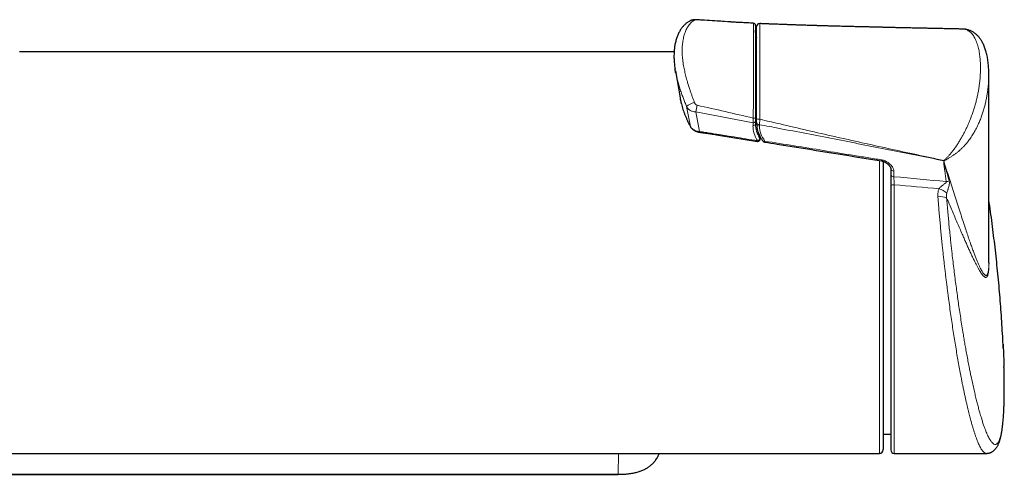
# Model space of a CAD drawing. Header units: millimetres. Extents: x 8 to 2230, y 12 to 2204.
# Tile 23 of 163: x 1122 to 1252, y 975 to 1035. Entities that reach past the tile are written whole.
import ezdxf

# ---------------------------------------------------------------- set-up
doc = ezdxf.new("R2010")
doc.units = ezdxf.units.MM

msp = doc.modelspace()

# ---------------------------------------------------------------- linework, layer by layer
at = {"color": 7, "linetype": 'Continuous', "lineweight": 30}
for p, q in [((1215.54, 1034.48), (1215.23, 1034.5)), ((1215.54, 1034.48), (1215.27, 1034.5)), ((1219.48, 1034.25), (1219.48, 1034.25)), ((1246.21, 1033.53), (1246.2, 1033.53)), ((1208.18, 1030.52), (1121.89, 1030.52)), ((1208.34, 1028.03), (1208.96, 1024.46)), ((1249.67, 1002.67), (1249.67, 1027.56)), ((1218.91, 1021.37), (1218.91, 1021)), ((1219.06, 1021), (1219.06, 1021.19)), ((1235.75, 1016.08), (1235.75, 978.02)), ((1236.75, 1015.1), (1236.75, 1015.08)), ((1236.75, 1015.1), (1236.75, 1014.35)), ((1236.75, 1012.83), (1236.75, 977.97)), ((1249.67, 1002.67), (1249.67, 1002.5)), ((1235.75, 980.05), (1236.75, 980.05)), ((1114.82, 977.52), (1235.25, 977.52)), ((1237.2, 977.52), (1249.33, 977.52)), ((1120.33, 974.75), (1200.8, 974.75))]:
    msp.add_line(p, q, dxfattribs=at)
at = {"color": 252, "linetype": 'Continuous', "lineweight": 0}
for p, q in [((1210.32, 1020.69), (1209.82, 1023.3)), ((1218.58, 1021.16), (1211.03, 1022.6)), ((1211.03, 1022.6), (1211.53, 1020)), ((1218.58, 1020.79), (1218.58, 1021.16)), ((1219.43, 1020.91), (1219.43, 1020.72)), ((1219.49, 1019.09), (1219.44, 1019.46)), ((1235.25, 977.52), (1235.25, 1016.18)), ((1243.73, 1016.15), (1243.73, 1015.91)), ((1243.77, 1015.9), (1243.77, 1016.15)), ((1237.16, 1014.78), (1237.16, 1014.03)), ((1237.2, 1012.98), (1237.2, 977.52)), ((1200.8, 974.76), (1200.86, 977.52)), ((1120.33, 974.76), (1200.8, 974.76)), ((1200.8, 974.76), (1200.8, 974.76))]:
    msp.add_line(p, q, dxfattribs=at)
at = {"color": 252, "linetype": 'Continuous', "lineweight": 0, "flags": 128}
for points in [[(1211.18, 1034.77), (1211.19, 1034.76), (1211.21, 1034.75)], [(1210.32, 1020.69), (1210.33, 1020.65), (1210.33, 1020.65)], [(1219.49, 1019.09), (1219.51, 1019.06), (1219.52, 1019.04)], [(1236.75, 1012.83), (1236.75, 1012.86), (1236.78, 1012.89), (1236.82, 1012.91), (1236.88, 1012.94), (1236.95, 1012.96), (1237.02, 1012.97), (1237.11, 1012.98), (1237.2, 1012.98)]]:
    msp.add_lwpolyline(points, dxfattribs=at)
at = {"color": 252, "linetype": 'Continuous', "lineweight": 0}
for centre, radius, start, end in [((1210.68, 1033.86), 0.862, 79.5142, 115.4552), ((1219.07, 1029.98), 0.168, 190.17, 266.265), ((1219.07, 1028.07), 0.168, 190.17, 266.265), ((1219.07, 1024.3), 0.165, 92.3672, 167.6562), ((1219.08, 1024.18), 0.171, 95.4823, 169.8778), ((1211.52, 1021.41), 2.54, 105.4481, 131.9436), ((1198.44, 1025.68), 12.97, 346.2363, 350.2181), ((1222.15, 1024.34), 3.24, 182.2054, 197.5336), ((1218.69, 1022.49), 0.706, 264.4412, 287.9414), ((1218.64, 1021.43), 0.276, 258.2341, 347.6098), ((1218.64, 1021.06), 0.276, 258.2341, 347.6098), ((1219.37, 1022.5), 0.876, 249.2123, 276.9088), ((1219.4, 1021.26), 0.345, 190.4211, 274.2258), ((1219.4, 1021.07), 0.345, 190.4211, 274.2258), ((1209.56, 1020.25), 1.98, 350.4504, 352.9718), ((1219.11, 1019.17), 0.386, 281.8918, 348.4584), ((1218.9, 1018.82), 0.296, 337.2256, 354.241), ((1220.04, 1018.96), 0.247, 226.9355, 297.4589), ((1237.98, 1017.76), 5.97, 344.4118, 344.6211), ((1243.84, 1017.84), 1.69, 266.4309, 267.6767), ((1243.84, 1017.59), 1.69, 266.4309, 267.6767), ((1244.71, 1017.44), 1.59, 232.7545, 234.1367), ((1237.13, 1015.18), 0.395, 193.9177, 273.8013), ((1237.13, 1014.42), 0.388, 190.4211, 274.2258), ((1244.05, 1015.11), 1.71, 270.4148, 283.5442), ((1243.28, 1009.5), 1.92, 64.3873, 99.8032), ((1242.3, 1009.89), 2.69, 47.1312, 72.7051)]:
    msp.add_arc(centre, radius, start, end, dxfattribs=at)
at = {"color": 7, "linetype": 'Continuous', "lineweight": 30}
for centre, radius, start, end in [((1218.61, 1034.01), 0.3, 360, 87.1158), ((1219.46, 1033.86), 0.4, 87.3245, 179.9889), ((1219.11, 1030.74), 0.2, 180, 256.626), ((1219.22, 1019), 0.3, 260.8048, 270), ((1219.22, 1019), 0.3, 270, 8.3072), ((1235.25, 978.02), 0.5, 270, 0), ((1237.2, 977.97), 0.45, 180, 270)]:
    msp.add_arc(centre, radius, start, end, dxfattribs=at)
at = {"color": 252, "linetype": 'Continuous', "lineweight": 0}
for centre, major_axis, ratio, start_param, end_param in [((1225.21, 1033.8), (6.27, 0.81), 0.701168, 3.050961, 3.26885), ((1225.18, 1020.37), (6.58, -0.81), 0.701687, 3.228252, 3.661837), ((1225.21, 1020.59), (6.27, -0.81), 0.701168, 3.232224, 3.665809), ((1224.97, 1020.38), (5.52, -0.68), 0.701687, 3.228252, 3.745045), ((1104.37, 1004.73), (311.72, -19.52), 0.062137, 1.110027, 1.134651), ((1104.28, 1004.02), (311.72, -18.81), 0.059895, 1.112871, 1.133921)]:
    msp.add_ellipse(centre, major_axis=major_axis, ratio=ratio, start_param=start_param, end_param=end_param, dxfattribs=at)
for points, knots in [([(1210.84, 1034.71), (1210.77, 1034.66), (1210.63, 1034.58), (1210.43, 1034.41), (1210.23, 1034.2), (1210.06, 1033.97), (1209.91, 1033.73), (1209.78, 1033.48), (1209.67, 1033.21), (1209.56, 1032.92), (1209.47, 1032.61), (1209.39, 1032.28), (1209.33, 1031.94), (1209.29, 1031.6), (1209.26, 1031.26), (1209.24, 1030.92), (1209.24, 1030.58), (1209.25, 1030.22), (1209.27, 1029.86), (1209.31, 1029.48), (1209.36, 1029.09), (1209.42, 1028.71), (1209.49, 1028.33), (1209.59, 1027.87), (1209.73, 1027.29), (1209.9, 1026.66), (1210.07, 1026.09), (1210.23, 1025.61), (1210.38, 1025.15), (1210.53, 1024.73), (1210.68, 1024.3), (1210.79, 1024.01), (1210.84, 1023.86)], [0, 0, 0, 0, 0.038258, 0.076809, 0.115361, 0.154191, 0.18689, 0.219589, 0.252641, 0.285694, 0.319252, 0.35281, 0.386711, 0.420613, 0.4502, 0.479787, 0.509597, 0.539407, 0.569547, 0.599687, 0.630061, 0.660434, 0.688264, 0.716093, 0.765258, 0.814421, 0.84997, 0.885518, 0.91402, 0.942639, 0.971257, 1, 1, 1, 1]), ([(1211.21, 1034.75), (1211.18, 1034.75), (1211.11, 1034.75), (1211.02, 1034.75), (1210.94, 1034.74), (1210.88, 1034.73), (1210.85, 1034.71), (1210.84, 1034.71)], [0, 0, 0, 0, 0.214308, 0.401954, 0.597398, 0.796145, 1, 1, 1, 1]), ([(1215.27, 1034.5), (1215.16, 1034.51), (1213.8, 1034.6), (1212.45, 1034.68), (1211.21, 1034.75)], [0, 0, 0, 0, 0.087425, 1, 1, 1, 1]), ([(1218.62, 1021.78), (1218.62, 1021.97), (1218.62, 1022.34), (1218.62, 1022.9), (1218.63, 1023.46), (1218.63, 1023.96), (1218.63, 1024.39), (1218.63, 1024.77), (1218.63, 1025.16), (1218.63, 1025.56), (1218.63, 1025.98), (1218.63, 1026.41), (1218.63, 1026.91), (1218.63, 1027.47), (1218.63, 1028.08), (1218.63, 1028.67), (1218.63, 1029.25), (1218.63, 1029.81), (1218.63, 1030.36), (1218.63, 1030.89), (1218.63, 1031.39), (1218.63, 1031.85), (1218.63, 1032.27), (1218.63, 1032.64), (1218.63, 1032.97), (1218.63, 1033.25), (1218.63, 1033.49), (1218.63, 1033.68), (1218.63, 1033.85), (1218.63, 1034), (1218.63, 1034.12), (1218.63, 1034.21), (1218.63, 1034.27), (1218.62, 1034.3), (1218.62, 1034.3), (1218.62, 1034.3)], [0, 0, 0, 0, 0.029995, 0.060312, 0.090876, 0.121742, 0.142799, 0.163907, 0.186807, 0.209753, 0.235856, 0.262006, 0.289922, 0.330549, 0.371265, 0.412055, 0.453332, 0.494666, 0.536378, 0.578249, 0.620176, 0.659764, 0.696657, 0.733607, 0.766131, 0.798716, 0.824163, 0.849659, 0.87472, 0.899848, 0.92311, 0.946454, 0.967486, 0.988595, 1, 1, 1, 1]), ([(1219.48, 1034.25), (1219.48, 1034.25), (1219.48, 1034.25), (1219.48, 1034.2), (1219.49, 1034.11), (1219.49, 1034), (1219.49, 1033.89), (1219.49, 1033.75), (1219.49, 1033.59), (1219.49, 1033.4), (1219.49, 1033.19), (1219.49, 1032.91), (1219.49, 1032.57), (1219.5, 1032.16), (1219.5, 1031.72), (1219.5, 1031.27), (1219.5, 1030.78), (1219.5, 1030.28), (1219.5, 1029.76), (1219.5, 1029.23), (1219.5, 1028.72), (1219.5, 1028.22), (1219.5, 1027.73), (1219.49, 1027.25), (1219.49, 1026.79), (1219.49, 1026.32), (1219.49, 1025.86), (1219.49, 1025.39), (1219.49, 1024.92), (1219.49, 1024.46), (1219.49, 1024.02), (1219.49, 1023.61), (1219.48, 1023.22), (1219.48, 1022.85), (1219.48, 1022.48), (1219.48, 1022.07), (1219.48, 1021.79), (1219.48, 1021.63)], [0, 0, 0, 0, 0.018172, 0.04716, 0.076396, 0.096101, 0.115854, 0.137285, 0.158758, 0.183187, 0.20766, 0.233787, 0.272064, 0.310427, 0.348931, 0.387491, 0.426566, 0.465687, 0.504912, 0.5443, 0.580267, 0.614175, 0.648118, 0.678328, 0.708575, 0.736779, 0.765027, 0.793691, 0.820455, 0.847295, 0.870984, 0.894754, 0.914521, 0.934367, 0.954286, 0.974291, 1, 1, 1, 1]), ([(1246.19, 1033.53), (1246.2, 1033.53), (1246.29, 1033.53), (1246.45, 1033.51), (1246.67, 1033.46), (1246.87, 1033.37), (1247.07, 1033.25), (1247.25, 1033.11), (1247.43, 1032.93), (1247.6, 1032.71), (1247.76, 1032.45), (1247.91, 1032.17), (1248.05, 1031.85), (1248.17, 1031.51), (1248.27, 1031.16), (1248.35, 1030.82), (1248.41, 1030.49), (1248.46, 1030.15), (1248.5, 1029.8), (1248.54, 1029.45), (1248.56, 1029.08), (1248.57, 1028.71), (1248.57, 1028.29), (1248.56, 1027.84), (1248.54, 1027.34), (1248.5, 1026.82), (1248.44, 1026.3), (1248.36, 1025.76), (1248.27, 1025.2), (1248.16, 1024.64), (1248.03, 1024.07), (1247.88, 1023.51), (1247.71, 1022.95), (1247.52, 1022.38), (1247.32, 1021.85), (1247.13, 1021.37), (1246.95, 1020.94), (1246.76, 1020.52), (1246.55, 1020.1), (1246.34, 1019.69), (1246.11, 1019.27), (1245.87, 1018.85), (1245.6, 1018.41), (1245.32, 1017.99), (1245.05, 1017.62), (1244.8, 1017.29), (1244.56, 1017.01), (1244.32, 1016.74), (1244.07, 1016.48), (1243.88, 1016.3), (1243.76, 1016.2), (1243.74, 1016.18)], [0, 0, 0, 0, 0.002648, 0.020051, 0.038936, 0.057909, 0.0768, 0.095759, 0.114678, 0.137224, 0.15984, 0.18339, 0.206997, 0.231274, 0.256326, 0.276775, 0.297243, 0.317754, 0.338282, 0.35886, 0.379453, 0.400084, 0.420729, 0.446651, 0.472599, 0.498722, 0.524877, 0.551155, 0.577648, 0.604278, 0.630963, 0.655857, 0.680818, 0.70594, 0.731163, 0.749505, 0.767906, 0.785819, 0.8038, 0.821304, 0.838888, 0.858205, 0.877668, 0.897287, 0.91706, 0.932384, 0.947777, 0.963238, 0.978762, 0.995529, 1, 1, 1, 1]), ([(1209.82, 1023.3), (1209.75, 1023.48), (1209.61, 1023.83), (1209.41, 1024.36), (1209.23, 1024.82), (1209.09, 1025.23), (1208.95, 1025.66), (1208.78, 1026.18), (1208.61, 1026.78), (1208.49, 1027.29), (1208.42, 1027.6), (1208.4, 1027.71)], [0, 0, 0, 0, 0.112707, 0.225839, 0.344793, 0.41966, 0.49462, 0.635792, 0.7775, 0.913177, 1, 1, 1, 1]), ([(1243.77, 1016.15), (1243.8, 1016.17), (1243.94, 1016.24), (1244.19, 1016.37), (1244.52, 1016.57), (1244.86, 1016.78), (1245.19, 1017.01), (1245.52, 1017.25), (1245.83, 1017.51), (1246.12, 1017.79), (1246.41, 1018.08), (1246.69, 1018.39), (1246.94, 1018.7), (1247.16, 1018.99), (1247.36, 1019.28), (1247.54, 1019.57), (1247.72, 1019.86), (1247.89, 1020.16), (1248.05, 1020.46), (1248.19, 1020.76), (1248.37, 1021.15), (1248.57, 1021.61), (1248.77, 1022.16), (1248.95, 1022.71), (1249.1, 1023.26), (1249.24, 1023.81), (1249.36, 1024.35), (1249.45, 1024.89), (1249.53, 1025.42), (1249.59, 1025.95), (1249.64, 1026.47), (1249.66, 1026.91), (1249.67, 1027.18), (1249.67, 1027.28)], [0, 0, 0, 0, 0.007944, 0.035404, 0.062972, 0.090996, 0.119169, 0.147709, 0.174506, 0.201443, 0.229209, 0.25712, 0.285604, 0.308868, 0.332197, 0.35566, 0.379177, 0.402852, 0.426573, 0.450412, 0.47429, 0.51771, 0.561309, 0.605129, 0.649227, 0.694581, 0.740027, 0.785717, 0.831827, 0.878001, 0.924587, 0.971343, 1, 1, 1, 1]), ([(1209.12, 1023.75), (1209.12, 1023.71), (1209.18, 1023.46), (1209.3, 1023.06), (1209.48, 1022.54), (1209.69, 1022), (1209.96, 1021.38), (1210.2, 1020.92), (1210.32, 1020.69)], [0, 0, 0, 0, 0.033045, 0.241653, 0.390041, 0.53858, 0.769053, 1, 1, 1, 1]), ([(1211.03, 1022.6), (1210.95, 1022.61), (1210.8, 1022.62), (1210.58, 1022.67), (1210.38, 1022.75), (1210.2, 1022.86), (1210.03, 1023), (1209.9, 1023.15), (1209.84, 1023.26), (1209.82, 1023.3)], [0, 0, 0, 0, 0.145861, 0.295954, 0.432477, 0.572289, 0.728027, 0.888548, 1, 1, 1, 1]), ([(1210.84, 1023.86), (1210.85, 1023.84), (1210.87, 1023.79), (1210.91, 1023.72), (1210.98, 1023.63), (1211.06, 1023.55), (1211.14, 1023.5), (1211.19, 1023.49), (1211.21, 1023.48)], [0, 0, 0, 0, 0.121313, 0.289842, 0.458291, 0.732814, 0.866547, 1, 1, 1, 1]), ([(1211.21, 1023.48), (1212.45, 1023.2), (1214.92, 1022.64), (1217.39, 1022.07), (1218.62, 1021.78)], [0, 0, 0, 0, 0.499987, 1, 1, 1, 1]), ([(1218.58, 1021.16), (1218.59, 1021.2), (1218.59, 1021.29), (1218.6, 1021.43), (1218.61, 1021.58), (1218.62, 1021.7), (1218.62, 1021.76), (1218.62, 1021.78)], [0, 0, 0, 0, 0.240247, 0.487399, 0.70319, 0.923907, 1, 1, 1, 1]), ([(1210.32, 1020.69), (1210.35, 1020.63), (1210.42, 1020.53), (1210.56, 1020.39), (1210.73, 1020.26), (1210.93, 1020.16), (1211.15, 1020.07), (1211.35, 1020.02), (1211.48, 1020.01), (1211.53, 1020)], [0, 0, 0, 0, 0.150619, 0.301248, 0.45111, 0.600985, 0.754021, 0.907061, 1, 1, 1, 1]), ([(1219.48, 1021.63), (1219.48, 1021.56), (1219.47, 1021.43), (1219.45, 1021.24), (1219.44, 1021.07), (1219.43, 1020.96), (1219.43, 1020.91)], [0, 0, 0, 0, 0.24168, 0.489867, 0.741245, 1, 1, 1, 1]), ([(1219.43, 1020.91), (1220.29, 1020.75), (1223.57, 1020.13), (1229.27, 1019.03), (1236.5, 1017.6), (1241.32, 1016.64), (1243.73, 1016.15)], [0, 0, 0, 0, 0.106536, 0.404358, 0.702179, 1, 1, 1, 1]), ([(1243.74, 1016.18), (1241.34, 1016.69), (1237.74, 1017.47), (1232.94, 1018.53), (1229.34, 1019.34), (1225.75, 1020.16), (1222.46, 1020.93), (1220.37, 1021.42), (1219.48, 1021.63)], [0, 0, 0, 0, 0.296432, 0.444696, 0.592962, 0.741301, 0.889644, 1, 1, 1, 1]), ([(1211.53, 1020), (1211.78, 1019.97), (1212.29, 1019.9), (1213.31, 1019.74), (1215.09, 1019.45), (1217.14, 1019.12), (1218.68, 1018.87), (1219.19, 1018.79)], [0, 0, 0, 0, 0.09963, 0.199313, 0.398756, 0.797269, 1, 1, 1, 1]), ([(1220.15, 1018.74), (1220.15, 1018.71), (1220.15, 1018.67), (1220.15, 1018.62), (1220.14, 1018.61), (1220.15, 1018.61), (1220.15, 1018.61)], [0, 0, 0, 0, 0.432512, 0.525584, 0.968051, 1, 1, 1, 1]), ([(1220.15, 1018.74), (1222.72, 1018.33), (1226.57, 1017.71), (1231.06, 1016.98), (1233.63, 1016.57), (1234.91, 1016.36), (1235.55, 1016.26)], [0, 0, 0, 0, 0.5, 0.75, 0.875, 1, 1, 1, 1]), ([(1235.52, 1016.13), (1235.52, 1016.13), (1235.52, 1016.13), (1235.53, 1016.15), (1235.54, 1016.19), (1235.55, 1016.24), (1235.55, 1016.26)], [0, 0, 0, 0, 0.085723, 0.390482, 0.695241, 1, 1, 1, 1]), ([(1235.55, 1016.26), (1235.61, 1016.25), (1235.72, 1016.23), (1235.88, 1016.18), (1236.04, 1016.11), (1236.22, 1016.02), (1236.39, 1015.9), (1236.59, 1015.75), (1236.78, 1015.57), (1236.96, 1015.35), (1237.08, 1015.14), (1237.14, 1014.95), (1237.15, 1014.84), (1237.16, 1014.78)], [0, 0, 0, 0, 0.062157, 0.124647, 0.186971, 0.271102, 0.355548, 0.439831, 0.573729, 0.707576, 0.814693, 0.921628, 1, 1, 1, 1]), ([(1243.73, 1015.91), (1243.73, 1015.9), (1243.74, 1015.84), (1243.75, 1015.69), (1243.79, 1015.34), (1243.9, 1014.56), (1243.99, 1013.87), (1244.06, 1013.39)], [0, 0, 0, 0, 0.012816, 0.066227, 0.176531, 0.435391, 1, 1, 1, 1]), ([(1249.67, 1002.5), (1249.67, 1002.49), (1249.67, 1002.42), (1249.67, 1002.28), (1249.66, 1002.09), (1249.65, 1001.91), (1249.63, 1001.76), (1249.62, 1001.63), (1249.6, 1001.48), (1249.56, 1001.33), (1249.52, 1001.2), (1249.46, 1001.1), (1249.4, 1001.03), (1249.33, 1001), (1249.25, 1001.02), (1249.16, 1001.07), (1249.06, 1001.16), (1248.96, 1001.28), (1248.84, 1001.45), (1248.72, 1001.67), (1248.58, 1001.93), (1248.42, 1002.25), (1248.26, 1002.61), (1248.09, 1003.01), (1247.91, 1003.45), (1247.73, 1003.94), (1247.53, 1004.48), (1247.31, 1005.09), (1247.07, 1005.76), (1246.82, 1006.5), (1246.55, 1007.32), (1246.25, 1008.24), (1245.93, 1009.25), (1245.59, 1010.3), (1245.25, 1011.38), (1244.9, 1012.49), (1244.53, 1013.62), (1244.16, 1014.75), (1243.9, 1015.52), (1243.77, 1015.9)], [0, 0, 0, 0, 0.000171, 0.009478, 0.018825, 0.028289, 0.037791, 0.045686, 0.05358, 0.069504, 0.085113, 0.100815, 0.116317, 0.135677, 0.155126, 0.174646, 0.194221, 0.215431, 0.236685, 0.261234, 0.285827, 0.313728, 0.341672, 0.370821, 0.399957, 0.42912, 0.462738, 0.496382, 0.534483, 0.572611, 0.612343, 0.660107, 0.707901, 0.756877, 0.805875, 0.85493, 0.904007, 0.951992, 1, 1, 1, 1]), ([(1244.45, 1013.44), (1244.32, 1013.9), (1244.13, 1014.57), (1243.92, 1015.34), (1243.82, 1015.69), (1243.79, 1015.84), (1243.77, 1015.89), (1243.77, 1015.9)], [0, 0, 0, 0, 0.5654027, 0.8243551, 0.9344037, 0.9873867, 1, 1, 1, 1]), ([(1237.16, 1014.03), (1237.16, 1013.99), (1237.16, 1013.91), (1237.16, 1013.76), (1237.17, 1013.6), (1237.18, 1013.44), (1237.18, 1013.27), (1237.19, 1013.11), (1237.19, 1013.02), (1237.2, 1012.98)], [0, 0, 0, 0, 0.146294, 0.296864, 0.443414, 0.594177, 0.741432, 0.892892, 1, 1, 1, 1]), ([(1244.06, 1013.39), (1244.06, 1013.38), (1244.07, 1013.35), (1244.05, 1013.3), (1243.99, 1013.23), (1243.88, 1013.14), (1243.75, 1013.04), (1243.62, 1012.94), (1243.49, 1012.84), (1243.36, 1012.72), (1243.22, 1012.6), (1243.14, 1012.5), (1243.1, 1012.45)], [0, 0, 0, 0, 0.039425, 0.078718, 0.151073, 0.266775, 0.38521, 0.501943, 0.619436, 0.739834, 0.861704, 1, 1, 1, 1]), ([(1244.13, 1011.86), (1244.15, 1011.91), (1244.18, 1012.03), (1244.23, 1012.19), (1244.27, 1012.34), (1244.31, 1012.48), (1244.37, 1012.67), (1244.42, 1012.86), (1244.46, 1013.05), (1244.48, 1013.2), (1244.47, 1013.33), (1244.46, 1013.41), (1244.45, 1013.44)], [0, 0, 0, 0, 0.0939032, 0.1904025, 0.2709941, 0.3533574, 0.436257, 0.6051223, 0.7175025, 0.8310789, 0.9150419, 1, 1, 1, 1]), ([(1243.1, 1012.45), (1243.08, 1012.39), (1243.03, 1012.26), (1242.99, 1012.06), (1242.96, 1011.85), (1242.94, 1011.62), (1242.95, 1011.47), (1242.96, 1011.39)], [0, 0, 0, 0, 0.188873, 0.379127, 0.57345, 0.769056, 1, 1, 1, 1]), ([(1242.96, 1011.39), (1242.99, 1011), (1243.04, 1010.33), (1243.12, 1009.36), (1243.2, 1008.48), (1243.28, 1007.59), (1243.36, 1006.7), (1243.45, 1005.8), (1243.53, 1004.97), (1243.62, 1004.21), (1243.69, 1003.52), (1243.77, 1002.83), (1243.84, 1002.15), (1243.92, 1001.48), (1244, 1000.82), (1244.08, 1000.17), (1244.16, 999.54), (1244.24, 998.92), (1244.34, 998.11), (1244.47, 997.12), (1244.63, 996), (1244.79, 994.91), (1244.94, 993.86), (1245.1, 992.83), (1245.27, 991.82), (1245.43, 990.82), (1245.6, 989.84), (1245.77, 988.89), (1245.92, 988.09), (1246.05, 987.42), (1246.15, 986.89), (1246.25, 986.38), (1246.36, 985.88), (1246.46, 985.4), (1246.56, 984.93), (1246.66, 984.49), (1246.75, 984.07), (1246.85, 983.66), (1246.97, 983.14), (1247.13, 982.53), (1247.29, 981.9), (1247.44, 981.36), (1247.58, 980.9), (1247.71, 980.47), (1247.84, 980.07), (1247.97, 979.7), (1248.09, 979.36), (1248.21, 979.05), (1248.33, 978.77), (1248.45, 978.52), (1248.56, 978.29), (1248.68, 978.09), (1248.8, 977.92), (1248.91, 977.78), (1249.01, 977.67), (1249.12, 977.59), (1249.22, 977.54), (1249.29, 977.52), (1249.33, 977.52), (1249.33, 977.52)], [0, 0, 0, 0, 0.02419, 0.042345, 0.0605, 0.07874, 0.09698, 0.115186, 0.133413, 0.147597, 0.161791, 0.175576, 0.189362, 0.203183, 0.217004, 0.229917, 0.242831, 0.255774, 0.268716, 0.293255, 0.317844, 0.340669, 0.363534, 0.386525, 0.409558, 0.432753, 0.45599, 0.479356, 0.502765, 0.516919, 0.531082, 0.544835, 0.558589, 0.572377, 0.586165, 0.599045, 0.611925, 0.624833, 0.637742, 0.662211, 0.68673, 0.705612, 0.724518, 0.742908, 0.761298, 0.779772, 0.798246, 0.81583, 0.833415, 0.851073, 0.868731, 0.887397, 0.906085, 0.924263, 0.942441, 0.960702, 0.978963, 0.996344, 1, 1, 1, 1]), ([(1244.11, 1011.23), (1244.1, 1011.28), (1244.09, 1011.41), (1244.08, 1011.62), (1244.11, 1011.78), (1244.13, 1011.86)], [0, 0, 0, 0, 0.242106, 0.615654, 1, 1, 1, 1]), ([(1251.67, 988.98), (1251.68, 988.72), (1251.69, 988.18), (1251.71, 987.38), (1251.71, 986.69), (1251.71, 986.11), (1251.71, 985.55), (1251.7, 984.92), (1251.69, 984.25), (1251.67, 983.61), (1251.64, 983.01), (1251.6, 982.43), (1251.56, 981.89), (1251.51, 981.39), (1251.45, 980.95), (1251.39, 980.55), (1251.33, 980.2), (1251.26, 979.88), (1251.18, 979.6), (1251.1, 979.34), (1251, 979.12), (1250.92, 978.97), (1250.84, 978.87), (1250.76, 978.79), (1250.67, 978.73), (1250.56, 978.69), (1250.45, 978.7), (1250.33, 978.75), (1250.2, 978.84), (1250.07, 978.97), (1249.95, 979.13), (1249.84, 979.29), (1249.74, 979.47), (1249.61, 979.7), (1249.47, 980), (1249.33, 980.33), (1249.18, 980.71), (1249.02, 981.14), (1248.86, 981.62), (1248.72, 982.08), (1248.59, 982.5), (1248.47, 982.92), (1248.33, 983.43), (1248.17, 984.03), (1248.01, 984.66), (1247.85, 985.34), (1247.68, 986.07), (1247.5, 986.85), (1247.35, 987.56), (1247.22, 988.19), (1247.1, 988.81), (1246.96, 989.52), (1246.81, 990.34), (1246.66, 991.13), (1246.53, 991.88), (1246.41, 992.6), (1246.27, 993.42), (1246.12, 994.34), (1245.96, 995.37), (1245.8, 996.38), (1245.66, 997.38), (1245.52, 998.36), (1245.39, 999.35), (1245.25, 1000.37), (1245.12, 1001.43), (1244.98, 1002.52), (1244.87, 1003.48), (1244.78, 1004.31), (1244.7, 1005.03), (1244.62, 1005.78), (1244.53, 1006.61), (1244.44, 1007.48), (1244.36, 1008.39), (1244.27, 1009.32), (1244.19, 1010.27), (1244.14, 1010.91), (1244.11, 1011.23)], [0, 0, 0, 0, 0.013637, 0.028709, 0.043775, 0.053281, 0.062788, 0.077519, 0.092263, 0.107007, 0.121739, 0.136735, 0.151744, 0.166754, 0.18175, 0.195559, 0.209379, 0.223199, 0.237008, 0.251965, 0.266929, 0.281886, 0.291321, 0.300757, 0.314676, 0.328605, 0.342534, 0.356453, 0.371528, 0.386608, 0.401683, 0.411191, 0.420699, 0.434784, 0.44888, 0.462975, 0.47706, 0.492314, 0.507575, 0.522829, 0.532452, 0.542074, 0.556311, 0.570558, 0.584806, 0.599043, 0.614464, 0.629892, 0.645314, 0.655043, 0.664772, 0.6787, 0.692632, 0.70656, 0.718106, 0.729654, 0.741199, 0.756802, 0.772405, 0.788101, 0.802365, 0.81664, 0.830916, 0.845179, 0.860637, 0.876102, 0.891559, 0.901314, 0.911069, 0.9221, 0.933131, 0.946087, 0.959048, 0.972004, 0.986002, 1, 1, 1, 1]), ([(1244.11, 1011.23), (1244.23, 1010.94), (1244.47, 1010.38), (1244.83, 1009.56), (1245.17, 1008.75), (1245.51, 1007.97), (1245.84, 1007.21), (1246.14, 1006.52), (1246.41, 1005.91), (1246.65, 1005.36), (1246.88, 1004.83), (1247.11, 1004.32), (1247.34, 1003.83), (1247.56, 1003.37), (1247.77, 1002.92), (1247.98, 1002.51), (1248.17, 1002.14), (1248.35, 1001.82), (1248.52, 1001.53), (1248.68, 1001.28), (1248.83, 1001.07), (1248.97, 1000.91), (1249.09, 1000.81), (1249.19, 1000.76), (1249.26, 1000.75), (1249.34, 1000.76), (1249.41, 1000.8), (1249.47, 1000.88), (1249.52, 1000.99), (1249.57, 1001.15), (1249.61, 1001.34), (1249.64, 1001.55), (1249.66, 1001.75), (1249.67, 1001.94), (1249.68, 1002.14), (1249.69, 1002.39), (1249.69, 1002.71), (1249.68, 1002.99), (1249.68, 1003.16), (1249.67, 1003.2)], [0, 0, 0, 0, 0.04366, 0.087344, 0.131047, 0.174777, 0.218529, 0.262307, 0.296617, 0.33094, 0.365298, 0.399672, 0.434092, 0.468534, 0.503019, 0.537535, 0.569732, 0.601964, 0.63294, 0.663963, 0.693401, 0.722904, 0.751747, 0.771014, 0.79032, 0.809673, 0.829086, 0.847307, 0.865437, 0.883662, 0.901732, 0.91994, 0.93079, 0.94164, 0.952655, 0.963669, 0.979636, 0.995747, 1, 1, 1, 1]), ([(1200.8, 974.76), (1200.8, 974.76), (1201.01, 974.76), (1201.43, 974.77), (1202.01, 974.81), (1202.52, 974.87), (1202.94, 974.95), (1203.32, 975.04), (1203.68, 975.15), (1204.02, 975.28), (1204.35, 975.44), (1204.67, 975.62), (1204.97, 975.83), (1205.26, 976.08), (1205.53, 976.35), (1205.77, 976.65), (1205.98, 976.98), (1206.13, 977.27), (1206.21, 977.46), (1206.23, 977.52)], [0, 0, 0, 0, 0.000009, 0.09719, 0.194619, 0.268551, 0.330366, 0.392366, 0.447734, 0.50333, 0.559214, 0.615459, 0.672895, 0.730863, 0.789405, 0.84854, 0.908073, 0.968094, 1, 1, 1, 1])]:
    msp.add_open_spline(points, degree=3, knots=knots, dxfattribs=at)
at = {"color": 7, "linetype": 'Continuous', "lineweight": 30}
for points, knots in [([(1211.18, 1034.77), (1211.17, 1034.77), (1211.12, 1034.77), (1211.03, 1034.77), (1210.93, 1034.77), (1210.81, 1034.77), (1210.69, 1034.75), (1210.57, 1034.73), (1210.47, 1034.7), (1210.38, 1034.67), (1210.33, 1034.64), (1210.31, 1034.64)], [0, 0, 0, 0, 0.052641, 0.156922, 0.27119, 0.401023, 0.556896, 0.692625, 0.813259, 0.928209, 1, 1, 1, 1]), ([(1214.81, 1034.53), (1214.5, 1034.55), (1213.29, 1034.63), (1212.07, 1034.71), (1211.18, 1034.76)], [0, 0, 0, 0, 0.262524, 1, 1, 1, 1]), ([(1210.31, 1034.64), (1210.31, 1034.64), (1210.28, 1034.62), (1210.21, 1034.58), (1210.08, 1034.51), (1209.93, 1034.41), (1209.78, 1034.3), (1209.64, 1034.18), (1209.5, 1034.04), (1209.36, 1033.89), (1209.23, 1033.73), (1209.1, 1033.56), (1208.98, 1033.37), (1208.87, 1033.17), (1208.76, 1032.96), (1208.66, 1032.74), (1208.57, 1032.52), (1208.49, 1032.28), (1208.42, 1032.03), (1208.35, 1031.77), (1208.29, 1031.5), (1208.25, 1031.23), (1208.21, 1030.94), (1208.18, 1030.65), (1208.17, 1030.36), (1208.16, 1030.06), (1208.16, 1029.75), (1208.17, 1029.44), (1208.2, 1029.12), (1208.23, 1028.79), (1208.26, 1028.51), (1208.29, 1028.32), (1208.3, 1028.25)], [0, 0, 0, 0, 0.001198, 0.014041, 0.042541, 0.071418, 0.100994, 0.131321, 0.162461, 0.194235, 0.226766, 0.26025, 0.294585, 0.329642, 0.365279, 0.401345, 0.437688, 0.474164, 0.510839, 0.548563, 0.586694, 0.625118, 0.663724, 0.702407, 0.741045, 0.779537, 0.81794, 0.857204, 0.896448, 0.935631, 0.974716, 1, 1, 1, 1]), ([(1218.62, 1034.31), (1218.5, 1034.31), (1218.22, 1034.32), (1217.8, 1034.35), (1217.38, 1034.37), (1217.01, 1034.39), (1216.69, 1034.4), (1216.4, 1034.42), (1216.17, 1034.43), (1215.99, 1034.44), (1215.84, 1034.45), (1215.71, 1034.46), (1215.59, 1034.47), (1215.47, 1034.48), (1215.36, 1034.49), (1215.3, 1034.5), (1215.27, 1034.5)], [0, 0, 0, 0, 0.111703, 0.245151, 0.365635, 0.473278, 0.568187, 0.650461, 0.720186, 0.770957, 0.812218, 0.847961, 0.88373, 0.921248, 0.961968, 1, 1, 1, 1]), ([(1218.91, 1034), (1218.91, 1034), (1218.91, 1034), (1218.91, 1033.97), (1218.91, 1033.91), (1218.91, 1033.8), (1218.91, 1033.65), (1218.91, 1033.46), (1218.91, 1033.25), (1218.91, 1032.97), (1218.91, 1032.61), (1218.91, 1032.16), (1218.91, 1031.68), (1218.91, 1031.13), (1218.91, 1030.52), (1218.91, 1029.83), (1218.91, 1029.16), (1218.91, 1028.53), (1218.91, 1027.93), (1218.91, 1027.32), (1218.91, 1026.73), (1218.91, 1026.17), (1218.91, 1025.63), (1218.91, 1025.08), (1218.91, 1024.52), (1218.91, 1023.96), (1218.91, 1023.42), (1218.91, 1022.88), (1218.91, 1022.35), (1218.91, 1021.99), (1218.91, 1021.81)], [0, 0, 0, 0, 0.013452, 0.036325, 0.059143, 0.088159, 0.117257, 0.146424, 0.175596, 0.204675, 0.249311, 0.294013, 0.338745, 0.383421, 0.438082, 0.492774, 0.547438, 0.589366, 0.631332, 0.673283, 0.715193, 0.748469, 0.781848, 0.815217, 0.848508, 0.88171, 0.911236, 0.940878, 0.9705, 1, 1, 1, 1]), ([(1219.06, 1032.44), (1219.05, 1032.5), (1219.01, 1032.62), (1218.97, 1032.81), (1218.93, 1033), (1218.91, 1033.18), (1218.91, 1033.32), (1218.91, 1033.38), (1218.91, 1033.39)], [0, 0, 0, 0, 0.186546, 0.386823, 0.58741, 0.788187, 0.978272, 1, 1, 1, 1]), ([(1219.06, 1021.68), (1219.06, 1021.81), (1219.06, 1022.06), (1219.06, 1022.45), (1219.06, 1022.84), (1219.06, 1023.23), (1219.06, 1023.61), (1219.06, 1024.06), (1219.06, 1024.55), (1219.06, 1025.09), (1219.06, 1025.62), (1219.06, 1026.19), (1219.06, 1026.8), (1219.06, 1027.44), (1219.06, 1028.06), (1219.06, 1028.66), (1219.06, 1029.24), (1219.06, 1029.8), (1219.06, 1030.35), (1219.06, 1030.87), (1219.06, 1031.37), (1219.06, 1031.84), (1219.06, 1032.29), (1219.06, 1032.66), (1219.06, 1032.97), (1219.06, 1033.23), (1219.06, 1033.45), (1219.06, 1033.61), (1219.06, 1033.72), (1219.06, 1033.79), (1219.06, 1033.84), (1219.06, 1033.86), (1219.06, 1033.85), (1219.06, 1033.85)], [0, 0, 0, 0, 0.021597, 0.0432, 0.064804, 0.086403, 0.108008, 0.12962, 0.162034, 0.19446, 0.226884, 0.259315, 0.302555, 0.345809, 0.389073, 0.432325, 0.475581, 0.518846, 0.562113, 0.605371, 0.648623, 0.691885, 0.735137, 0.778379, 0.810811, 0.843235, 0.87566, 0.908074, 0.929687, 0.951292, 0.972891, 0.994494, 1, 1, 1, 1]), ([(1246.19, 1033.53), (1246.18, 1033.53), (1246.13, 1033.53), (1246.05, 1033.54), (1245.91, 1033.54), (1245.72, 1033.54), (1245.47, 1033.55), (1245.17, 1033.55), (1244.84, 1033.56), (1244.48, 1033.57), (1244.12, 1033.57), (1243.77, 1033.58), (1243.4, 1033.59), (1243.02, 1033.6), (1242.62, 1033.61), (1242.23, 1033.61), (1241.87, 1033.62), (1241.54, 1033.63), (1241.25, 1033.63), (1241, 1033.64), (1240.79, 1033.64), (1240.59, 1033.65), (1240.39, 1033.65), (1240.16, 1033.66), (1239.89, 1033.66), (1239.56, 1033.67), (1239.21, 1033.68), (1238.85, 1033.69), (1238.49, 1033.69), (1238.15, 1033.7), (1237.85, 1033.71), (1237.58, 1033.71), (1237.31, 1033.72), (1237.04, 1033.73), (1236.79, 1033.73), (1236.58, 1033.74), (1236.4, 1033.74), (1236.27, 1033.74), (1236.15, 1033.75), (1236.04, 1033.75), (1235.93, 1033.75), (1235.8, 1033.76), (1235.62, 1033.76), (1235.39, 1033.77), (1235.14, 1033.77), (1234.88, 1033.78), (1234.53, 1033.79), (1234.12, 1033.8), (1233.7, 1033.81), (1233.37, 1033.81), (1233.15, 1033.82), (1232.96, 1033.82), (1232.81, 1033.83), (1232.71, 1033.83), (1232.62, 1033.83), (1232.52, 1033.83), (1232.39, 1033.84), (1232.23, 1033.84), (1231.98, 1033.85), (1231.64, 1033.86), (1231.19, 1033.87), (1230.73, 1033.88), (1230.28, 1033.89), (1229.85, 1033.9), (1229.45, 1033.91), (1229.06, 1033.93), (1228.73, 1033.93), (1228.46, 1033.94), (1228.24, 1033.95), (1228.01, 1033.96), (1227.79, 1033.96), (1227.59, 1033.97), (1227.43, 1033.97), (1227.31, 1033.98), (1227.22, 1033.98), (1227.13, 1033.98), (1227, 1033.98), (1226.85, 1033.99), (1226.67, 1033.99), (1226.42, 1034), (1226.09, 1034.01), (1225.73, 1034.02), (1225.38, 1034.03), (1225.06, 1034.04), (1224.75, 1034.05), (1224.48, 1034.06), (1224.24, 1034.07), (1224.03, 1034.08), (1223.86, 1034.08), (1223.71, 1034.09), (1223.58, 1034.09), (1223.46, 1034.1), (1223.32, 1034.1), (1223.15, 1034.11), (1222.93, 1034.12), (1222.67, 1034.13), (1222.37, 1034.14), (1222.02, 1034.15), (1221.64, 1034.17), (1221.22, 1034.18), (1220.76, 1034.2), (1220.26, 1034.22), (1219.83, 1034.24), (1219.57, 1034.25), (1219.48, 1034.26)], [0, 0, 0, 0, 0.001661, 0.005205, 0.009136, 0.017347, 0.026856, 0.037663, 0.050679, 0.064295, 0.077701, 0.090896, 0.103881, 0.119152, 0.134122, 0.148791, 0.162787, 0.175245, 0.185952, 0.195147, 0.202975, 0.210157, 0.217004, 0.225618, 0.236008, 0.248172, 0.261747, 0.275425, 0.289086, 0.30273, 0.312906, 0.323072, 0.333228, 0.343374, 0.352977, 0.361459, 0.367339, 0.37253, 0.377031, 0.380843, 0.384381, 0.388949, 0.395914, 0.404495, 0.41442, 0.424377, 0.434196, 0.453076, 0.47142, 0.481171, 0.48967, 0.496678, 0.502196, 0.506226, 0.508716, 0.51229, 0.517141, 0.523242, 0.52987, 0.54544, 0.562077, 0.579724, 0.596948, 0.613088, 0.628149, 0.642208, 0.656693, 0.664671, 0.672916, 0.681426, 0.690109, 0.697795, 0.704136, 0.707748, 0.710741, 0.714225, 0.718784, 0.724417, 0.73112, 0.738889, 0.753486, 0.76712, 0.779796, 0.792318, 0.80375, 0.814063, 0.823032, 0.83062, 0.837167, 0.84241, 0.847778, 0.851329, 0.856283, 0.862772, 0.870787, 0.880509, 0.891793, 0.904625, 0.91899, 0.93487, 0.95192, 0.97039, 0.990255, 1, 1, 1, 1]), ([(1249.67, 1027.75), (1249.67, 1027.78), (1249.67, 1027.95), (1249.66, 1028.24), (1249.64, 1028.62), (1249.61, 1028.99), (1249.56, 1029.34), (1249.51, 1029.68), (1249.45, 1030), (1249.38, 1030.32), (1249.3, 1030.61), (1249.21, 1030.89), (1249.12, 1031.14), (1249.02, 1031.39), (1248.91, 1031.63), (1248.8, 1031.84), (1248.69, 1032.03), (1248.57, 1032.2), (1248.45, 1032.37), (1248.32, 1032.52), (1248.18, 1032.67), (1248.03, 1032.81), (1247.88, 1032.94), (1247.72, 1033.06), (1247.55, 1033.16), (1247.39, 1033.25), (1247.21, 1033.33), (1247.04, 1033.39), (1246.86, 1033.44), (1246.67, 1033.49), (1246.5, 1033.51), (1246.36, 1033.53), (1246.27, 1033.53), (1246.24, 1033.53)], [0, 0, 0, 0, 0.014213, 0.063306, 0.112299, 0.160263, 0.207277, 0.253414, 0.298739, 0.343309, 0.387218, 0.425813, 0.462738, 0.502076, 0.539717, 0.572089, 0.602989, 0.63254, 0.660859, 0.688066, 0.717208, 0.745213, 0.77218, 0.798391, 0.823966, 0.848992, 0.873567, 0.897788, 0.921744, 0.945521, 0.969201, 0.988289, 1, 1, 1, 1]), ([(1208.4, 1027.71), (1208.39, 1027.78), (1208.35, 1027.96), (1208.32, 1028.14), (1208.31, 1028.24)], [0, 0, 0, 0, 0.377201, 1, 1, 1, 1]), ([(1249.67, 1027.28), (1249.67, 1027.35), (1249.68, 1027.5), (1249.67, 1027.65), (1249.67, 1027.74)], [0, 0, 0, 0, 0.423141, 1, 1, 1, 1]), ([(1208.97, 1024.46), (1208.98, 1024.4), (1209.01, 1024.17), (1209.07, 1023.93), (1209.12, 1023.75)], [0, 0, 0, 0, 0.240402, 1, 1, 1, 1]), ([(1209.12, 1023.74), (1209.12, 1023.71), (1209.16, 1023.56), (1209.24, 1023.29), (1209.34, 1022.93), (1209.47, 1022.58), (1209.6, 1022.22), (1209.75, 1021.86), (1209.91, 1021.49), (1210.09, 1021.12), (1210.23, 1020.84), (1210.32, 1020.68), (1210.34, 1020.65)], [0, 0, 0, 0, 0.029654, 0.142971, 0.256985, 0.37181, 0.487384, 0.603727, 0.722137, 0.842485, 0.964714, 1, 1, 1, 1]), ([(1218.91, 1021.81), (1218.91, 1021.77), (1218.91, 1021.69), (1218.91, 1021.57), (1218.91, 1021.46), (1218.91, 1021.4), (1218.91, 1021.37)], [0, 0, 0, 0, 0.252417, 0.512667, 0.752949, 1, 1, 1, 1]), ([(1210.33, 1020.65), (1210.35, 1020.62), (1210.39, 1020.55), (1210.46, 1020.46), (1210.54, 1020.37), (1210.63, 1020.29), (1210.72, 1020.22), (1210.83, 1020.15), (1210.95, 1020.09), (1211.07, 1020.03), (1211.19, 1019.99), (1211.33, 1019.95), (1211.43, 1019.93), (1211.5, 1019.92), (1211.51, 1019.92)], [0, 0, 0, 0, 0.080597, 0.165259, 0.25196, 0.339378, 0.426636, 0.515844, 0.6055, 0.694386, 0.784373, 0.875005, 0.965722, 1, 1, 1, 1]), ([(1219.06, 1021.19), (1219.06, 1021.23), (1219.06, 1021.3), (1219.06, 1021.41), (1219.06, 1021.54), (1219.06, 1021.63), (1219.06, 1021.68)], [0, 0, 0, 0, 0.248017, 0.495479, 0.745137, 1, 1, 1, 1]), ([(1219.06, 1021), (1219.06, 1020.97), (1219.07, 1020.86), (1219.08, 1020.69), (1219.1, 1020.49), (1219.14, 1020.29), (1219.19, 1020.09), (1219.25, 1019.9), (1219.33, 1019.7), (1219.42, 1019.51), (1219.51, 1019.32), (1219.63, 1019.13), (1219.74, 1018.95), (1219.83, 1018.83), (1219.87, 1018.78)], [0, 0, 0, 0, 0.048507, 0.134763, 0.221105, 0.307612, 0.394325, 0.481274, 0.56848, 0.655951, 0.743689, 0.831686, 0.919925, 1, 1, 1, 1]), ([(1211.51, 1019.92), (1211.56, 1019.91), (1211.83, 1019.88), (1212.32, 1019.8), (1213.03, 1019.7), (1213.87, 1019.56), (1215.93, 1019.23), (1217.73, 1018.94), (1219.17, 1018.7)], [0, 0, 0, 0, 0.0189915, 0.1032739, 0.1917987, 0.2962725, 0.4342755, 1, 1, 1, 1]), ([(1219.52, 1019.04), (1219.5, 1019.17), (1219.48, 1019.29), (1219.46, 1019.42), (1219.46, 1019.42)], [0, 0, 0, 0, 0.988897, 1, 1, 1, 1]), ([(1219.87, 1018.78), (1219.88, 1018.77), (1219.9, 1018.74), (1219.94, 1018.71), (1219.98, 1018.67), (1220.04, 1018.64), (1220.09, 1018.62), (1220.13, 1018.61), (1220.15, 1018.61)], [0, 0, 0, 0, 0.112209, 0.29534, 0.475139, 0.65873, 0.847117, 1, 1, 1, 1]), ([(1220.15, 1018.61), (1220.68, 1018.52), (1225.81, 1017.7), (1230.93, 1016.87), (1235.52, 1016.13)], [0, 0, 0, 0, 0.1045404, 1, 1, 1, 1]), ([(1235.52, 1016.13), (1235.56, 1016.12), (1235.62, 1016.11), (1235.72, 1016.08), (1235.8, 1016.05), (1235.89, 1016.01), (1235.99, 1015.96), (1236.1, 1015.9), (1236.2, 1015.83), (1236.3, 1015.75), (1236.4, 1015.67), (1236.49, 1015.58), (1236.56, 1015.49), (1236.63, 1015.4), (1236.67, 1015.32), (1236.7, 1015.26), (1236.72, 1015.22), (1236.73, 1015.2), (1236.73, 1015.17), (1236.74, 1015.13), (1236.74, 1015.1), (1236.75, 1015.08)], [0, 0, 0, 0, 0.048668, 0.094985, 0.135212, 0.179587, 0.236932, 0.298595, 0.364196, 0.4343, 0.509252, 0.578279, 0.650448, 0.718319, 0.782285, 0.843244, 0.868232, 0.889879, 0.911578, 0.965858, 1, 1, 1, 1]), ([(1236.75, 1014.35), (1236.75, 1014.3), (1236.75, 1014.2), (1236.75, 1014.03), (1236.75, 1013.84), (1236.75, 1013.64), (1236.75, 1013.44), (1236.75, 1013.23), (1236.75, 1013.03), (1236.75, 1012.89), (1236.75, 1012.83)], [0, 0, 0, 0, 0.1250037, 0.2500086, 0.3750097, 0.5000159, 0.6250262, 0.750028, 0.8750101, 1, 1, 1, 1]), ([(1251.57, 991.42), (1251.56, 991.67), (1251.53, 992.44), (1251.45, 993.74), (1251.35, 995.31), (1251.24, 996.89), (1251.12, 998.46), (1250.98, 1000.03), (1250.83, 1001.6), (1250.67, 1003.17), (1250.49, 1004.73), (1250.31, 1006.3), (1250.11, 1007.86), (1249.9, 1009.42), (1249.75, 1010.45), (1249.67, 1010.96)], [0, 0, 0, 0, 0.038308, 0.118521, 0.198738, 0.27896, 0.359187, 0.439418, 0.519653, 0.599892, 0.680136, 0.760383, 0.840634, 0.920888, 1, 1, 1, 1]), ([(1251.55, 991.92), (1251.56, 991.8), (1251.58, 991.39), (1251.61, 990.7), (1251.64, 989.87), (1251.66, 989.3), (1251.67, 989.01), (1251.67, 988.98)], [0, 0, 0, 0, 0.119064, 0.403066, 0.687068, 0.970849, 1, 1, 1, 1]), ([(1249.33, 977.52), (1249.34, 977.52), (1249.4, 977.52), (1249.5, 977.53), (1249.64, 977.55), (1249.77, 977.58), (1249.9, 977.63), (1250.02, 977.68), (1250.14, 977.75), (1250.24, 977.82), (1250.34, 977.9), (1250.44, 977.98), (1250.53, 978.07), (1250.61, 978.18), (1250.69, 978.29), (1250.77, 978.41), (1250.85, 978.55), (1250.92, 978.7), (1251, 978.88), (1251.07, 979.07), (1251.14, 979.29), (1251.2, 979.51), (1251.26, 979.75), (1251.31, 979.99), (1251.35, 980.23), (1251.4, 980.48), (1251.42, 980.66), (1251.44, 980.81), (1251.46, 980.96), (1251.49, 981.18), (1251.52, 981.46), (1251.55, 981.75), (1251.58, 982.05), (1251.6, 982.35), (1251.62, 982.67), (1251.64, 983), (1251.66, 983.33), (1251.67, 983.68), (1251.68, 984.03), (1251.69, 984.39), (1251.7, 984.76), (1251.71, 985.14), (1251.71, 985.53), (1251.71, 985.93), (1251.71, 986.33), (1251.71, 986.75), (1251.71, 987.17), (1251.7, 987.59), (1251.7, 987.94), (1251.69, 988.14), (1251.69, 988.2)], [0, 0, 0, 0, 0.0029408, 0.0155722, 0.0281218, 0.0406693, 0.0532603, 0.0656626, 0.078292, 0.0912518, 0.1046698, 0.1186979, 0.1335187, 0.1493532, 0.1664708, 0.1852002, 0.2059286, 0.2290534, 0.25479, 0.2827465, 0.312896, 0.3422105, 0.3707905, 0.3986489, 0.4259166, 0.4527326, 0.4774964, 0.4829429, 0.4958459, 0.5215124, 0.5469535, 0.5721996, 0.5972948, 0.6222781, 0.6471846, 0.6720468, 0.6968943, 0.7217793, 0.7461318, 0.7707984, 0.7954742, 0.8201266, 0.8447258, 0.8692431, 0.8936497, 0.9179169, 0.9420753, 0.9664347, 0.990739, 1, 1, 1, 1]), ([(1251.69, 988.23), (1251.69, 988.31), (1251.68, 988.54), (1251.68, 988.79), (1251.67, 988.96), (1251.67, 988.97)], [0, 0, 0, 0, 0.335263, 0.934553, 1, 1, 1, 1]), ([(1200.8, 974.76), (1200.89, 974.76), (1201.12, 974.76), (1201.46, 974.77), (1201.82, 974.79), (1202.15, 974.82), (1202.47, 974.87), (1202.77, 974.92), (1203.05, 974.98), (1203.32, 975.04), (1203.57, 975.12), (1203.81, 975.2), (1204.04, 975.29), (1204.26, 975.39), (1204.46, 975.5), (1204.67, 975.62), (1204.86, 975.75), (1205.04, 975.89), (1205.21, 976.04), (1205.37, 976.19), (1205.52, 976.34), (1205.65, 976.51), (1205.79, 976.69), (1205.91, 976.88), (1206.02, 977.07), (1206.13, 977.28), (1206.2, 977.43), (1206.23, 977.51), (1206.24, 977.52)], [0, 0, 0, 0, 0.044288, 0.104528, 0.158839, 0.208876, 0.255785, 0.305972, 0.349278, 0.390572, 0.430093, 0.472245, 0.508172, 0.54299, 0.579981, 0.616423, 0.652187, 0.687202, 0.721437, 0.754879, 0.787512, 0.820458, 0.854184, 0.888672, 0.923881, 0.959732, 0.996023, 1, 1, 1, 1])]:
    msp.add_open_spline(points, degree=3, knots=knots, dxfattribs=at)

doc.saveas('drawing.dxf')
